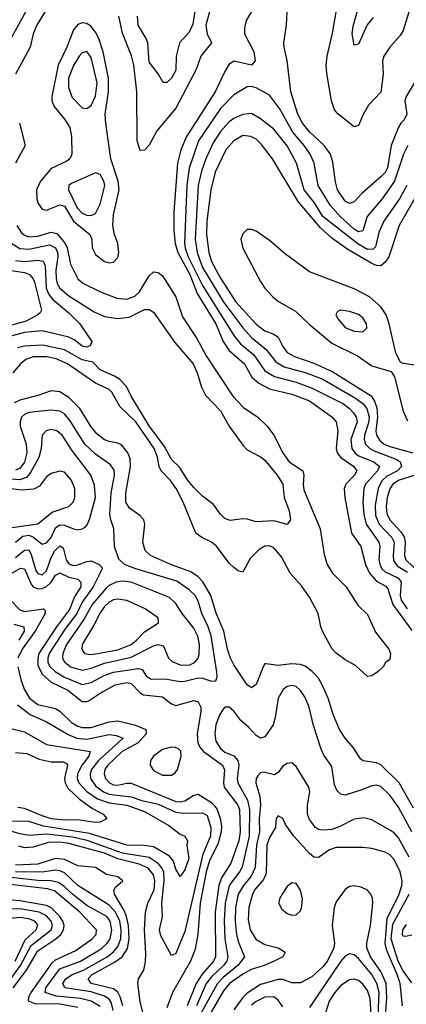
# Model space of a CAD drawing. Header units: inches. Extents: x 884549 to 1028252, y 526810 to 653624.
# Tile 220 of 256: x 962729 to 964464, y 564636 to 569054. Entities that reach past the tile are written whole.
import ezdxf

# ---------------------------------------------------------------- set-up
doc = ezdxf.new("R2010")
doc.units = ezdxf.units.IN
doc.header["$MEASUREMENT"] = 0
doc.layers.add('A9566', color=7, linetype='Continuous')

msp = doc.modelspace()

# ---------------------------------------------------------------- linework, layer by layer
at = {"layer": 'A9566', "color": 5}
for points, elevation in [([(964497.8, 569162.2), (964450, 569005.7), (964436.3, 568983.7), (964390, 568930.9), (964364.1, 568890), (964357.3, 568870), (964361.3, 568810), (964350.5, 568729.5), (964294.4, 568670), (964270.9, 568629.2), (964250, 568579.1), (964230, 568573.8), (964158, 568630), (964142.1, 568650), (964128.1, 568690), (964107.6, 568812.4), (964104.7, 568850), (964109, 568890), (964133.4, 568993.4), (964167.6, 569192.5)], 2280), ([(962875.2, 569144.8), (962806.3, 569030), (962790.1, 568990), (962775.9, 568930), (962710.6, 568810)], 2280), ([(963596.9, 569150), (963565.1, 569030), (963570, 568990.2), (963590.6, 568950), (963542.5, 568890), (963521.2, 568830), (963430, 568657.3), (963344.6, 568555.4), (963310, 568491.1), (963290, 568468.5), (963270, 568466.9), (963256.8, 568510), (963254.6, 568730), (963241.5, 568850), (963231.6, 568891.6), (963190, 568993.1), (963174.2, 569070)], 2280), ([(963523.5, 569150), (963505.7, 569034.3), (963490, 568997.8), (963446.3, 568950), (963431.5, 568890), (963430, 568827.1), (963410, 568791), (963390, 568772.2), (963372.7, 568772.7), (963351.1, 568811.1), (963310, 568863.5), (963304.8, 568950), (963297.1, 568970), (963260.4, 569030), (963257.3, 569070)], 2260), ([(962767.2, 569110), (962675.8, 568944.2)], 2260), ([(963769.1, 569090.9), (963745.6, 569050), (963737.8, 569017.8), (963738.5, 568990), (963780.4, 568910), (963785.3, 568870), (963769.5, 568850.5), (963692.5, 568867.5), (963670, 568854), (963650, 568821.8), (963607.1, 568730), (963477.1, 568530), (963452.3, 568470), (963437, 568410), (963421.6, 568190), (963420.6, 568110), (963426.9, 568050), (963438.4, 568010), (963492.3, 567910), (963526.1, 567826.1), (963609.5, 567690), (963642.3, 567610), (963670, 567569.7), (963738.8, 567510), (963771.7, 567450), (963802.6, 567422.6), (963850, 567398), (963950, 567373.2), (964030, 567344.3), (964130, 567272.7), (964149.1, 567249.1), (964157.2, 567210), (964149.2, 567130), (964154.8, 567110), (964171, 567090), (964228.4, 567050), (964242.5, 567030), (964231.2, 567010), (964192.6, 566970), (964185.9, 566950), (964188.2, 566910), (964218.2, 566750), (964260.1, 566690), (964280.6, 566610), (964299.9, 566570), (964330, 566534.6), (964371.9, 566511.9), (964381.1, 566501.1), (964404.6, 566430), (964490, 566312.9)], 2320), ([(964503.6, 568776.4), (964463.4, 568710), (964457.8, 568690), (964466.2, 568630), (964455.3, 568604.7), (964439.8, 568590), (964428.9, 568571.1), (964395.8, 568490), (964380.2, 568390), (964370, 568368.4), (964351.6, 568350), (964265.5, 568274.5), (964230, 568237.2), (964210, 568229.2), (964190, 568239.9), (964155.6, 568290), (964146.4, 568326.4), (964135.4, 568415.4), (964124.7, 568450), (964095.3, 568490), (964030, 568551.2), (963999.1, 568590), (963977.5, 568630), (963945.6, 568730), (963930.3, 568870.4), (963915.8, 568930), (963915, 568950), (963927.4, 569030), (963929.1, 569089.1)], 2320), ([(964315.8, 569064.2), (964289.4, 569030.6), (964250, 568943.7), (964230, 568939.5), (964220.7, 568990), (964225.6, 569025.6), (964249.3, 569110)], 2260), ([(964471.1, 568490), (964452.2, 568450), (964411.3, 568330), (964355.5, 568250), (964289.1, 568170.9), (964270, 568107.2), (964250, 568101.8), (964230, 568113.9), (964168.8, 568170), (964122.5, 568222.5), (964069.2, 568310), (964050.8, 568410), (964033.1, 568450), (964006.5, 568490), (963955.2, 568550), (963895.2, 568655.2), (963850, 568715.2), (963790, 568748.7), (963770, 568754.9), (963750, 568753.1), (963690, 568716.5), (963630, 568655.3), (963532.4, 568510), (963490, 568388.4), (963479.4, 568310), (963469.1, 568050.9), (963471.5, 568028.6), (963484.8, 567990), (963550, 567861.2), (963692.8, 567632.8), (963720.1, 567600.1), (963779.7, 567550), (963830, 567479.2), (963872.6, 567452.6), (963970, 567427.1), (964041.5, 567401.5), (964182.5, 567330), (964209.6, 567310), (964227, 567290), (964239.1, 567270), (964244.4, 567250), (964215.1, 567170), (964220.4, 567130), (964234.1, 567110), (964250, 567097.9), (964319.1, 567070), (964344.2, 567050), (964335.3, 567030), (964281.1, 566970), (964273.2, 566950), (964269.1, 566890), (964273.6, 566833.6), (964283.7, 566790), (964340.9, 566710), (964345.8, 566690), (964341.3, 566630), (964346.5, 566606.5), (964354.6, 566590), (964370, 566576), (964426.9, 566550), (964437.3, 566537.3), (964440.8, 566530), (964437.2, 566470), (964441.9, 566450), (964468, 566410)], 2340), ([(964467.4, 568310), (964433.5, 568250), (964364, 568150), (964341.4, 568098.6), (964325.7, 568034.3), (964315.8, 568024.2), (964290, 568023.3), (964247.6, 568047.6), (964090, 568170.7), (964052.2, 568232.2), (964006.2, 568290), (963972.2, 568410), (963930, 568488.7), (963870, 568562.5), (963809.3, 568609.3), (963770, 568632.4), (963730, 568629), (963690, 568610.9), (963670, 568596), (963630, 568552.1), (963598.1, 568501.9), (963564, 568430), (963545.1, 568374.9), (963530, 568310), (963517.2, 568070), (963525.5, 568010), (963550, 567941.8), (963643.1, 567790), (963730, 567670.9), (963770, 567627.4), (963834.8, 567574.8), (963878.8, 567518.8), (963916.7, 567496.7), (964010, 567470.9), (964090, 567440.5), (964236.1, 567356.1), (964270.2, 567330.2), (964286.7, 567310), (964297.7, 567270), (964295.1, 567244.9), (964276.9, 567190), (964275.3, 567170), (964281.6, 567150), (964300.9, 567130), (964319.9, 567119.9), (964421.2, 567081.2), (964436.6, 567070), (964443.6, 567050), (964424.8, 567030), (964376, 567004), (964354.7, 566985.3), (964337.6, 566950), (964324, 566876), (964326.6, 566830), (964342.2, 566790), (964399.2, 566730), (964410.1, 566710), (964405.2, 566650), (964407.6, 566627.6), (964423.9, 566603.9), (964470, 566575.9)], 2360), ([(962728.2, 568590), (962753.7, 568490), (962709.8, 568410.2)], 2280), ([(964518.8, 568281.2), (964432, 568130), (964385.8, 567990), (964370, 567965.6), (964350.8, 567950), (964330, 567951), (964310, 567959.6), (964202.2, 568022.2), (964130, 568073.4), (964079.6, 568119.6), (963978.8, 568238.8), (963863.9, 568430), (963814.2, 568494.2), (963790, 568517.3), (963767.3, 568530), (963730, 568534), (963690, 568510.5), (963654.7, 568470), (963606.6, 568370), (963586.7, 568290), (963569, 568150), (963566.9, 568090), (963577.9, 568010), (963590, 567968.8), (963630, 567893.6), (963697.4, 567790), (963790, 567687.4), (963830, 567658.4), (963870, 567643.1), (963890, 567630.1), (963910, 567588), (963930, 567560.6), (963962.3, 567542.3), (964050, 567512.4), (964134.6, 567474.6), (964306.2, 567366.2), (964322.3, 567342.3), (964332.1, 567312.1), (964335.2, 567270), (964328.3, 567208.3), (964331, 567190), (964346, 567166), (964365.7, 567150), (964390, 567138.3), (964493, 567110)], 2380), ([(962716.3, 568130), (962737.1, 568097.1), (962750, 568087), (962770, 568080.2), (962810, 568082.1), (962870, 568101.1), (962895.4, 568095.4), (962932.8, 568050), (962941.6, 568030), (962956.4, 567956.4), (962990.8, 567890.8), (963012.5, 567872.5), (963092.3, 567832.3), (963164.5, 567804.5), (963210, 567799.5), (963246.6, 567813.4), (963266.5, 567833.5), (963310, 567904.2), (963330, 567922), (963350, 567919.8), (963370, 567904.3), (963429.6, 567810), (963460.6, 567720.6), (963523.5, 567623.5), (963565.7, 567545.7), (963685.5, 567365.5), (963733.8, 567313.8), (963797.7, 567270), (963839.3, 567230), (963869.2, 567189.2), (963909.6, 567110), (963939.2, 567070), (964000.5, 567030), (964004.8, 567010), (964000.9, 566970), (964005.1, 566945.1), (964077.7, 566770), (964095.1, 566655.1), (964108.9, 566608.9), (964132.9, 566570), (964194, 566510), (964246.8, 566426.8), (964290, 566385), (964326.4, 566306.4), (964386.7, 566230), (964393.4, 566210), (964390, 566184), (964370.7, 566169.3), (964361, 566150), (964338.8, 566130), (964310, 566109.6), (964290, 566107.6), (964235.7, 566155.7), (964190, 566181.5), (964150, 566211.7), (964130, 566232), (964088.6, 566310), (964080.1, 566330), (964069, 566390), (964030, 566462.8), (963993.6, 566513.6), (963942.6, 566570), (963903.6, 566643.6), (963870, 566684.9), (963850, 566693.3), (963830, 566691.9), (963803.3, 566676.7), (963763.5, 566636.5), (963730, 566575.3), (963710, 566581.2), (963690, 566596.2), (963670, 566615.9), (963612.2, 566692.2), (963589.9, 566709.9), (963547.3, 566730), (963519.8, 566750), (963463, 566890), (963431.7, 566950), (963406.5, 566986.5), (963363.5, 567030), (963355, 567050), (963348.1, 567091.9), (963333.1, 567130), (963250, 567249.2), (963178.5, 567318.5), (963142.5, 567382.5), (963130, 567394.3), (963070, 567423.9), (962943.9, 567510), (962892.4, 567532.4), (962850, 567541.3), (962790, 567541.5), (962757.1, 567530), (962733.3, 567510), (962699, 567470)], 2280), ([(964510, 567502.2), (964450.9, 567510.9), (964437.8, 567517.8), (964417.8, 567557.9), (964387.4, 567690), (964373.4, 567730), (964350, 567766.3), (964298.6, 567810), (964230, 567846.4), (964030, 567923.4), (963922.2, 568002.2), (963850, 568063.8), (963790, 568104.7), (963770, 568113.3), (963750, 568112.2), (963730, 568093), (963722, 568070), (963730, 568028.7), (963810, 567879.1), (963829.5, 567850), (963865.6, 567810), (963890.2, 567790), (963966.6, 567746.6), (964028.1, 567688.1), (964130, 567602.9), (964245.2, 567545.2), (964310, 567501.3), (964395.9, 567475.9), (964411.5, 567451.5), (964450, 567296.9), (964470, 567254.4)], 2420), ([(962690, 568053.5), (962730, 568027.8), (962770, 568025), (962863.2, 568043.2), (962890, 568030.1), (962899, 568010), (962900.8, 567990), (962891.3, 567930), (962892.6, 567892.6), (962897.8, 567870), (962909, 567850), (962950, 567815.2), (963063.5, 567743.5), (963110, 567722), (963170, 567713.5), (963220.9, 567719.1), (963290, 567753.7), (963310, 567754.4), (963330, 567741.2), (963426.2, 567606.2), (963507.4, 567510), (963526.3, 567470), (963544.9, 567404.9), (963562.7, 567370), (963630, 567298.9), (963669.2, 567230), (963730, 567145.5), (963750, 567123.9), (963810, 567092.5), (963830, 567077.1), (963885.5, 567010), (963910.8, 566970), (963915.7, 566910), (963938.6, 566850), (963944.2, 566810), (963930, 566789.7), (963870, 566805.1), (963790, 566800.9), (963750, 566813.2), (963730, 566814), (963673.4, 566806.6), (963650, 566816.2), (963630, 566835.6), (963598.5, 566878.5), (963550, 566916), (963510, 566955.7), (963481.9, 566990), (963446.3, 567046.3), (963410, 567080.8), (963378.4, 567138.4), (963310, 567232.3), (963230, 567364.5), (963208.5, 567408.5), (963179.3, 567439.3), (963154.8, 567454.8), (963090, 567482.5), (963058.1, 567518.1), (963010, 567527.5), (962930, 567572.4), (962833.4, 567593.4), (962750, 567589.4), (962718.8, 567581.2)], 2260), ([(962710, 567974.3), (962750, 567968.5), (962810, 567975.2), (962834.6, 567970), (962842.9, 567950), (962847.8, 567850), (962860.4, 567820.4), (962878.5, 567798.5), (962950, 567738.3), (962998.9, 567690), (963052.8, 567610), (963045.5, 567590), (963030, 567584.8), (963010, 567589.2), (962976.7, 567616.7), (962950.3, 567630.3), (962830, 567658.3), (962750, 567649.9), (962690, 567634.4)], 2240), ([(962671.7, 567931.7), (962750, 567919.1), (962773.3, 567910), (962790, 567890.6), (962795.8, 567875.8), (962826.5, 567750), (962821.6, 567738.4), (962810.2, 567730), (962758.8, 567701.2), (962648.5, 567671.5)], 2220), ([(964496.9, 565516.9), (964432.4, 565630), (964350, 565710.7), (964330, 565720.1), (964270, 565728.5), (964258.1, 565738.1), (964227.5, 565787.5), (964189.9, 565830), (964164.2, 565870), (964136.2, 565936.2), (964113.5, 566010), (964087.1, 566070), (964070, 566099.6), (964041.9, 566130), (964010, 566153.6), (963990, 566161.2), (963950, 566163.3), (963890, 566155.8), (963835.4, 566164.6), (963830, 566163.5), (963822.2, 566150), (963790, 566071.1), (963770, 566056), (963750, 566069.8), (963690, 566159.8), (963675.2, 566190), (963662, 566230), (963645.7, 566310), (963610.5, 566390.5), (963587.2, 566470), (963551.6, 566531.6), (963530, 566554.1), (963496.8, 566576.8), (963410, 566607.9), (963316.8, 566650), (963292.3, 566672.3), (963281.4, 566710), (963291.5, 566790), (963286.2, 566810), (963268.5, 566830), (963222.3, 566862.3), (963205.5, 566890), (963205.2, 566930), (963227.2, 567050), (963225.4, 567085.4), (963215.2, 567110), (963186.1, 567146.1), (963170, 567154.6), (963130, 567160.8), (963110, 567169), (963076, 567196), (963050, 567227.8), (962998.4, 567310), (962950, 567359.3), (962910, 567384.6), (962870, 567389.5), (962810, 567367.6), (962730, 567347.1), (962704.6, 567335.4)], 2320), ([(962710, 566641.5), (962750, 566673.2), (962770, 566675.4), (962778.9, 566658.9), (962802.2, 566582.2), (962810, 566568.5), (962830, 566563.3), (962850, 566580.6), (962870, 566640.5), (962885.5, 566670), (962910, 566694), (962924.2, 566684.2), (962938, 566630), (962950, 566612), (962970, 566605.6), (962990, 566607.8), (963030, 566623.3), (963050, 566625.7), (963086.4, 566610), (963097.5, 566597.5), (963099.5, 566590), (963058.3, 566510), (963010, 566440.5), (962985.8, 566390), (962930, 566316), (962861.3, 566210), (962855.1, 566190), (962855.5, 566170), (962865.9, 566150), (962888.1, 566130), (962930, 566103.6), (963010, 566071), (963050, 566079.9), (963108.1, 566111.9), (963150, 566127), (963263.1, 566143.1), (963278.4, 566138.4), (963297.2, 566110), (963316.1, 566096.1), (963390, 566095.2), (963450, 566084.9), (963470, 566085.5), (963530, 566100.5), (963550, 566100.3), (963590, 566086.8), (963610, 566087.4), (963615, 566105), (963613.5, 566126.5), (963588.5, 566290), (963575.2, 566330), (963546.4, 566390), (963530, 566445.8), (963516, 566470), (963490, 566496.6), (963434.2, 566534.2), (963249.8, 566590), (963199.7, 566610), (963173.6, 566633.6), (963154.5, 566690), (963151.7, 566770), (963137.5, 566810), (963134.1, 566834.1), (963140.1, 566930), (963155.2, 567010), (963152.6, 567032.6), (963136.5, 567056.5), (963070, 567104.7), (963021, 567150), (962954.9, 567254.9), (962930, 567285), (962910, 567297.8), (962870, 567301.6), (962770, 567291.7), (962750, 567283.1), (962737.9, 567270), (962730.8, 567250), (962730.7, 567230), (962758.4, 567150), (962761.8, 567110), (962750, 567069.3), (962730, 567039.9), (962710, 567032.5)], 2340), ([(962710, 566709.3), (962742.8, 566737.2), (962770, 566741.3), (962791.5, 566731.5), (962830, 566700.3), (962850, 566707.1), (962870.8, 566730), (962890, 566773.8), (962910, 566787.8), (962930, 566786.6), (962970, 566769.1), (962990, 566765.3), (963010, 566769.4), (963022.6, 566777.4), (963032.3, 566787.7), (963044.4, 566815.6), (963069.1, 566910), (963065.3, 566965.3), (963048.8, 567010), (962963, 567123), (962920.4, 567190), (962895.3, 567210), (962870, 567214.8), (962847.9, 567210), (962829.6, 567190.4), (962825.7, 567130), (962815.6, 567090), (962778, 567022), (962759.7, 567000.3), (962730, 566989), (962650, 566995.9)], 2360), ([(964504.7, 567010), (964432.3, 566987.7), (964404.5, 566970), (964390.9, 566949.2), (964379.2, 566910), (964373.5, 566870), (964377.7, 566837.7), (964390.7, 566810), (964438.4, 566758.4), (964454.2, 566734.2), (964459.4, 566710), (964455.7, 566650), (964462.2, 566630), (964524.6, 566570)], 2380), ([(962670, 566556.8), (962732.7, 566592.7), (962750, 566590.5), (962781.1, 566521.1), (962790, 566509.4), (962810, 566500.9), (962830, 566501.8), (962850, 566510.6), (962869.8, 566530.2), (962890, 566562.1), (962910, 566571.8), (962950, 566552.2), (962990, 566543.3), (963002.9, 566530), (963003.3, 566510), (962975.8, 566464.2), (962952.2, 566407.8), (962893.6, 566330), (962815.6, 566210), (962809.8, 566190), (962810, 566157.4), (962830, 566117.2), (962870, 566082.1), (962945.2, 566045.2), (963010, 565995.4), (963030, 565994.4), (963040.5, 565999.5), (963090, 566032.8), (963157.8, 566070), (963210, 566080.5), (963230, 566076.2), (963270, 566033.6), (963285.4, 566025.4), (963370, 566016.1), (963410, 565985), (963430, 565976.6), (963510, 565999.3), (963530, 565994), (963541.6, 565970), (963542, 565950), (963525.8, 565850), (963529.4, 565810), (963538, 565790), (963554.8, 565770), (963639, 565710), (963647.7, 565687.7), (963643.2, 565630), (963646.5, 565610), (963707.9, 565530), (963716, 565510), (963718.8, 565410), (963713.1, 565370), (963677.3, 565270), (963635.5, 565204.5), (963622.7, 565170), (963607.1, 565050), (963607.3, 564850), (963599.5, 564830), (963548.8, 564771.2), (963520.9, 564730), (963481.5, 564630)], 2320), ([(962690, 566448.4), (962730, 566406.6), (962750, 566398.2), (962835.8, 566410), (962842.9, 566402.9), (962843.5, 566390), (962798.6, 566310), (962740.5, 566230), (962721.3, 566190)], 2280), ([(962702.4, 566342.4), (962748.2, 566330), (962748.5, 566310), (962725.2, 566270)], 2260), ([(962720.2, 566150), (962734.2, 566094.2), (962749.6, 566049.6), (962773.5, 566010), (962810, 565981.8), (962890, 565962.9), (962910, 565950.8), (962961, 565901), (962990, 565884), (963010, 565878), (963050, 565878.2), (963130, 565903.7), (963170, 565908.9), (963248.6, 565888.6), (963295.1, 565870), (963297.2, 565850), (963260.3, 565810), (963189.5, 565770.5), (963124.1, 565710), (963111.2, 565690), (963107.8, 565670), (963114, 565650), (963132.2, 565630), (963150, 565621.5), (963170, 565619.9), (963210, 565628.6), (963230, 565627.8), (963430, 565546.6), (963450, 565545), (963470, 565549.8), (963510, 565574), (963530, 565578.7), (963590, 565542.2), (963605.5, 565525.5), (963615.5, 565510), (963629.3, 565470), (963635.1, 565435.1), (963634, 565410), (963620.2, 565359.8), (963580.7, 565279.3), (963565.6, 565230), (963538.7, 565090), (963529, 564951), (963516.5, 564883.5), (963495.3, 564830), (963415.1, 564690), (963390, 564619.9)], 2280), ([(964488.7, 565410), (964430, 565520.5), (964390, 565574.7), (964350, 565613.5), (964330, 565620.2), (964310, 565617), (964270, 565599.6), (964190, 565575), (964170, 565579.8), (964153.6, 565593.6), (964141.4, 565621.4), (964130, 565703.6), (964094.3, 565754.3), (964081.6, 565781.6), (964047.6, 565887.6), (964028.3, 565970), (964010, 566012.2), (963990, 566043.8), (963970, 566061.5), (963950, 566067.3), (963930, 566062.6), (963911.3, 566048.7), (963890, 566009.6), (963876.2, 565923.8), (963866.4, 565890), (963830, 565836.4), (963810, 565830.8), (963790, 565842.3), (963758.3, 565878.3), (963721.7, 565910), (963690, 565951.5), (963670, 565969.8), (963650, 565969.8), (963640.8, 565959.2), (963625.8, 565934.2), (963609.1, 565890.9), (963605.1, 565850), (963610, 565816.9), (963630, 565783.3), (963650, 565768.3), (963690.6, 565750.6), (963708, 565730), (963712.3, 565710), (963704.7, 565650), (963707.8, 565630), (963751.7, 565551.7), (963761.2, 565510), (963759.1, 565390), (963727.9, 565252.1), (963716.3, 565230), (963669.8, 565170), (963651.9, 565090), (963647.4, 565012.6), (963649.8, 564929.8), (963662.9, 564850), (963659, 564830), (963644.3, 564810), (963590, 564759.9), (963565.7, 564730), (963522.9, 564630)], 2340), ([(962719.3, 565979.3), (962776.3, 565936.2), (962850, 565904.1), (962946.5, 565846.5), (962985.4, 565830), (963030, 565826.6), (963130, 565847.6), (963162.6, 565842.6), (963193.2, 565830), (963083.3, 565730), (963051.8, 565690), (963045.4, 565670), (963047.1, 565650), (963070, 565616.6), (963104.9, 565590), (963130, 565579.2), (963230, 565567.4), (963276.9, 565550), (963350, 565533.6), (963430, 565498.2), (963466.3, 565493.7), (963550, 565495.1), (963570, 565483), (963586.9, 565430), (963585.4, 565390), (963550.5, 565309.5), (963470, 564962.6), (963430, 564864), (963410, 564854.7), (963363.1, 564943.1), (963357.3, 564970), (963369.9, 565030), (963367.4, 565090), (963377.8, 565190), (963375.7, 565230), (963366.2, 565250), (963350, 565267.4), (963310, 565295.2), (963190, 565315), (963031.3, 565371.3), (962966.2, 565386.2), (962850, 565399.6), (962773.5, 565393.5), (962730, 565400.5), (962670, 565419.7)], 2260), ([(962677.1, 565877.1), (962750, 565858.6), (962850, 565801.7), (963046, 565770), (963039.1, 565750), (963009.2, 565710.8), (962989, 565670), (962987.8, 565650), (962994.5, 565630), (963031.1, 565591.1), (963078.8, 565558.8), (963130, 565540.4), (963210, 565529.8), (963290, 565501.6), (963398.1, 565438.1), (963450, 565399), (963470.8, 565390), (963481.6, 565370), (963479.6, 565350), (963488.4, 565290), (963470, 565239.6), (963450, 565209.3), (963430, 565242.9), (963418.9, 565278.9), (963401.5, 565301.6), (963330, 565342.3), (963290, 565348.4), (963210, 565350.5), (963042.3, 565402.3), (962836.2, 565436.2), (962770, 565456.3), (962690, 565457.4)], 2240), ([(962710, 565765.8), (962760.9, 565760.9), (962816.9, 565736.9), (962870, 565724.6), (962924.6, 565724.6), (962938, 565718), (962943.5, 565710), (962930.9, 565650), (962933.8, 565630), (962945.5, 565605.4), (962996.9, 565556.9), (963055.5, 565515.5), (963103.6, 565490), (963120.3, 565470), (963114.6, 565465.4), (963090, 565453.8), (963068.3, 565451.7), (962990, 565464.6), (962930, 565463.1), (962870.8, 565469.2), (962830, 565481.2), (962750, 565515), (962721, 565519)], 2220), ([(964476.7, 565296.7), (964430, 565383.6), (964410, 565405), (964390, 565417.8), (964310, 565463.5), (964273.2, 565473.2), (964230, 565467.7), (964166.5, 565433.4), (964130, 565420.7), (964090, 565417.4), (964070, 565421.3), (964056.4, 565430), (964030, 565466), (964021.5, 565490), (964020.8, 565530), (964031.8, 565590), (964027.3, 565610), (963970, 565703), (963950, 565719.1), (963930, 565716.8), (963910, 565704.7), (963890, 565676.9), (963873.4, 565666.6), (963822.8, 565677.2), (963810, 565675.5), (963798, 565662), (963791, 565650), (963789.2, 565630), (963807.4, 565570), (963809.8, 565530), (963804.2, 565470), (963805.1, 565410), (963792.3, 565350), (963785.3, 565250), (963768.8, 565211.2), (963733.9, 565170), (963710.1, 565130.1), (963697.8, 565070), (963696.3, 565010), (963702.2, 564950), (963710, 564918.2), (963737.6, 564850), (963708.5, 564810), (963642.8, 564757.2), (963617, 564730), (963494.4, 564510)], 2360), ([(964448, 564630), (964437.1, 564730), (964424.1, 564770), (964377.1, 564877.1), (964369.5, 564909.5), (964378.4, 565021.6), (964431.7, 565130), (964444.1, 565170), (964445.2, 565190), (964436.6, 565230), (964410, 565286.3), (964390, 565307.6), (964370, 565318.7), (964310, 565335.2), (964270, 565340.4), (964150, 565339.5), (964119.2, 565330), (964070, 565295.2), (964050, 565296), (964030, 565312.5), (963960.2, 565390), (963922.9, 565442.9), (963910, 565469.6), (963890, 565481.3), (963884.3, 565475.7), (963880.3, 565470), (963877.1, 565430), (963850, 565384.7), (963839, 565350), (963836.1, 565223.9), (963823.5, 565196.5), (963786.5, 565153.5), (963773.8, 565130), (963756.9, 565070), (963755.3, 565015.3), (963763.8, 564970), (963789.3, 564929.3), (963830, 564905.2), (963890, 564889.6), (963920.9, 564870), (963910.1, 564850), (963871.9, 564830), (963825.9, 564810), (963767.8, 564792.2), (963730, 564772.2), (963671.3, 564730), (963643.9, 564696.1), (963546.9, 564530)], 2380), ([(963290, 564571.6), (963270, 564647.6), (963259.4, 564730), (963262.8, 564750), (963286.2, 564790), (963293.4, 564826.6), (963295.3, 564864.7), (963288.8, 564970), (963294.1, 565050), (963304.6, 565090), (963332.5, 565150), (963336.1, 565190), (963330, 565217.3), (963306.5, 565246.5), (963265, 565265), (963170, 565289.4), (963110, 565315.1), (962950, 565358), (962910, 565363.4), (962857.2, 565362.8), (962790, 565340.7), (962750, 565338.4), (962725.4, 565345.4)], 2280), ([(963191.6, 564630), (963180.6, 564670), (963170, 564691), (963150, 564706.3), (963049.2, 564730), (963036.1, 564750), (963053.9, 564770), (963154.9, 564825.1), (963188.7, 564850), (963213.2, 564886.8), (963220.6, 564930), (963217, 564990), (963209.1, 565030), (963197.7, 565057.7), (963155.3, 565130), (963152, 565148), (963158.7, 565161.3), (963191.7, 565190), (963170, 565208.6), (963119.2, 565219.2), (963070, 565250.2), (962990, 565258), (962930, 565285.3), (962890, 565290.6), (962810, 565264.9), (962710, 565261.1)], 2320), ([(963090, 564627.1), (963050, 564650.2), (963002.4, 564662.4), (962893.4, 564673.4), (962843.9, 564690), (962846.4, 564710), (962910, 564795.2), (963001.8, 564830), (963094.6, 564885.4), (963122.1, 564910), (963134.5, 564930), (963143.4, 564970), (963135.3, 565010), (963119.9, 565030), (963030, 565079.4), (962965.6, 565130), (962926.9, 565166.9), (962902.4, 565182.4), (962870, 565190.4), (962810, 565191.6), (962690, 565204.8)], 2360), ([(963148.7, 564608.7), (963141.2, 564641.2), (963130, 564659), (963110, 564673.3), (963050, 564692.6), (962931.6, 564710), (962923.3, 564730), (962936.3, 564750), (962964.5, 564770), (963016.2, 564790), (963121.7, 564850), (963150, 564871), (963170, 564895.5), (963183.2, 564930), (963185, 564970), (963179, 565010), (963159.6, 565050), (963130, 565080.9), (962990, 565169.6), (962930, 565225.9), (962910, 565235.3), (962890, 565237.8), (962830, 565228.6), (962710, 565230.3)], 2340), ([(962990, 564621.4), (962910, 564636.4), (962798.2, 564638.2), (962768.6, 564650), (962770.3, 564670), (962780.3, 564690), (962875.9, 564824.1), (962890, 564835.7), (962981.8, 564878.2), (963054.5, 564930), (963071.9, 564950), (963073.5, 564970), (963070, 564975.3), (962998.4, 565050), (962885.4, 565145.4), (962854.2, 565154.2), (962675.8, 565175.8)], 2380), ([(964368.5, 564550), (964377.3, 564662.7), (964373.8, 564730), (964350, 564783.6), (964303.9, 564850), (964287.2, 564890), (964286.7, 564910), (964303.6, 564990), (964314.2, 565090), (964312.5, 565112.5), (964305.7, 565130), (964290, 565148.1), (964261.8, 565161.8), (964230, 565167.8), (964210, 565164.3), (964190, 565151), (964150, 565096), (964140.4, 565070), (964131.5, 564990), (964141.6, 564910), (964138.9, 564890), (964110, 564831.9), (964090, 564805), (964040.5, 564759.5), (963990, 564732.6), (963950, 564732.9), (963910, 564747.3), (963890, 564747.6), (963810, 564724.5), (963750, 564685.9), (963730, 564666.2), (963690, 564612)], 2420), ([(964490, 564732.3), (964450, 564786.3), (964427.6, 564830), (964397, 564930), (964404.6, 564995.4), (964478, 565130)], 2360), ([(962700.1, 564710), (962759.6, 564790), (962810, 564876.7), (962890.6, 564929.4), (962913.4, 564950), (962925, 564970), (962928.5, 564990), (962922.7, 565010), (962909.2, 565030), (962870, 565069), (962850, 565080.2), (962730, 565100.4), (962648.1, 565108.1)], 2420), ([(962674, 564730), (962732.5, 564810), (962780.3, 564899.7), (962870.5, 564970), (962876.8, 564990), (962871.1, 565010), (962850, 565033.9), (962816.1, 565050), (962730, 565064.8), (962670, 565063.9)], 2440), ([(962708.3, 564830), (962754.4, 564925.6), (962803.5, 564970), (962810, 564993.3), (962797.3, 565010), (962770, 565020.3), (962730, 565026.1), (962670, 565020.5)], 2460), ([(964490, 564946.6), (964460.5, 564940.5), (964450, 564942), (964447, 564950), (964449, 564970), (964465.2, 564994.8)], 2340), ([(964337.1, 564550), (964343.3, 564690), (964332.9, 564730), (964310.2, 564770), (964250, 564841.3), (964230, 564857.8), (964210, 564862.6), (964190, 564852.6), (964170, 564829.9), (964030, 564621.6)], 2440), ([(964313.8, 564470), (964302, 564662), (964290, 564697.9), (964270, 564727.3), (964250, 564742.5), (964230, 564748.4), (964210, 564745.9), (964170, 564721), (964143.7, 564690), (964118.7, 564650), (964092.2, 564570)], 2460), ([(963910, 564624.5), (963890, 564654.8), (963869.9, 564669.9), (963830, 564667.8), (963790, 564648.8), (963770, 564632.6)], 2440)]:
    msp.add_lwpolyline(points, dxfattribs=dict(at, elevation=elevation))
for points, elevation in [([(963010, 569039.9), (962990, 569031.7), (962970, 569009), (962940.4, 568930), (962901.9, 568850), (962872.9, 568710), (962873.8, 568690), (962884, 568664), (962930, 568608), (962953.6, 568570), (962961.3, 568530), (962963.4, 568450), (962953.6, 568430), (962940.4, 568419.6), (962870, 568386), (962822.1, 568330), (962804.7, 568290), (962806.7, 568250), (962811.4, 568230), (962830, 568204.3), (962850, 568200.1), (962910, 568223.9), (962930, 568217.2), (962971.3, 568150), (963044.5, 568090), (963052.4, 568070), (963054.8, 568030), (963070, 567999.9), (963110, 567969), (963130, 567963.4), (963150, 567965.6), (963170, 567986.4), (963174.8, 568010), (963168.9, 568050), (963154, 568090), (963146.6, 568130), (963150, 568178.4), (963175.7, 568290), (963171.4, 568330), (963137.6, 568430), (963115, 568590), (963113.1, 568630), (963128.1, 568730), (963127.9, 568790), (963103.7, 568910), (963084.5, 568970), (963070, 568998.3), (963050, 569023), (963030, 569036.7)], 2320), ([(963030, 568910.7), (963010, 568904.9), (962995.7, 568890), (962970, 568848.1), (962948.6, 568791.4), (962947.6, 568750), (962964.4, 568704.4), (963010, 568659), (963030, 568654.8), (963050, 568669.2), (963070, 568711.4), (963077.4, 568770), (963050, 568884.7)], 2340), ([(963070, 568367.1), (962961.5, 568318.5), (962950.2, 568310), (962948.3, 568290), (962987.2, 568210), (963010, 568186), (963030, 568177.2), (963050, 568176.1), (963070, 568184.4), (963090, 568226.5), (963111.1, 568310), (963107.5, 568330), (963090, 568358.9)], 2340), ([(964169.1, 567750.9), (964154.9, 567745.1), (964148.7, 567730), (964158.3, 567710), (964190, 567672.8), (964230, 567656.2), (964270, 567653.1), (964286.9, 567670), (964287, 567673), (964286.2, 567690), (964270, 567715.8), (964250, 567730.6), (964210, 567744.8)], 2440), ([(962910, 567028.7), (962870, 567017.7), (962850, 567003.4), (962818.3, 566961.7), (962793, 566947), (962736.6, 566943.4), (962668.4, 566951.6), (962650, 566948), (962629.4, 566930.6), (962626.4, 566910), (962634.7, 566870), (962650, 566822.1), (962670, 566788.4), (962695, 566775), (962790, 566789.1), (962810, 566792.3), (962875, 566845), (962950.3, 566869.7), (962969.1, 566890), (962976.9, 566910), (962976.2, 566950), (962959.4, 566990), (962930, 567023.2)], 2380), ([(963190, 566534.1), (963162.4, 566530), (963130, 566515.3), (963116.5, 566503.5), (963054.1, 566430), (963017.6, 566362.4), (962939.6, 566250), (962922.3, 566210), (962921.2, 566190), (962930, 566172.8), (962957.3, 566150), (963010, 566135.3), (963050, 566143.9), (963110, 566167.3), (963230, 566194.1), (963330, 566244.5), (963350, 566250.1), (963370, 566245.5), (963377.5, 566237.5), (963397.6, 566190), (963414, 566174), (963450, 566159), (963490, 566158.3), (963514.1, 566170), (963529.9, 566190), (963534.7, 566205.3), (963536.2, 566250), (963528.7, 566288.7), (963510, 566324.5), (963458.6, 566390), (963430, 566434.8), (963402.1, 566462.1), (963229.5, 566529.6)], 2360), ([(963170, 566454.2), (963150, 566450.7), (963130, 566440.1), (963110, 566421.7), (963090, 566393.1), (963062.5, 566337.5), (963009.3, 566250), (963007.5, 566227.5), (963020.2, 566210), (963045.7, 566205.7), (963070, 566209.4), (963170, 566226.7), (963229.2, 566250.8), (963254.1, 566270), (963290, 566308.1), (963352.4, 566347.6), (963350.7, 566370), (963292.4, 566410), (963210, 566447.6)], 2380), ([(963410, 565789.9), (963370, 565779), (963330.1, 565750), (963316.4, 565730), (963314.3, 565710), (963330, 565685.8), (963370, 565665.1), (963410, 565664.9), (963426, 565674), (963437.9, 565690), (963454.2, 565750), (963452.3, 565772.3), (963442.6, 565782.6), (963428.6, 565788.6)], 2320), ([(963950, 565182), (963930, 565164.3), (963906.9, 565130), (963895.7, 565110), (963891.7, 565090), (963904.4, 565064.4), (963930, 565043.3), (963950, 565036.8), (963970, 565038), (963987.1, 565052.9), (963993.8, 565066.2), (963998.1, 565110), (963990, 565148.5), (963976.7, 565170), (963970, 565178.4)], 2420)]:
    msp.add_lwpolyline(points, close=True, dxfattribs=dict(at, elevation=elevation))

doc.saveas('drawing.dxf')
